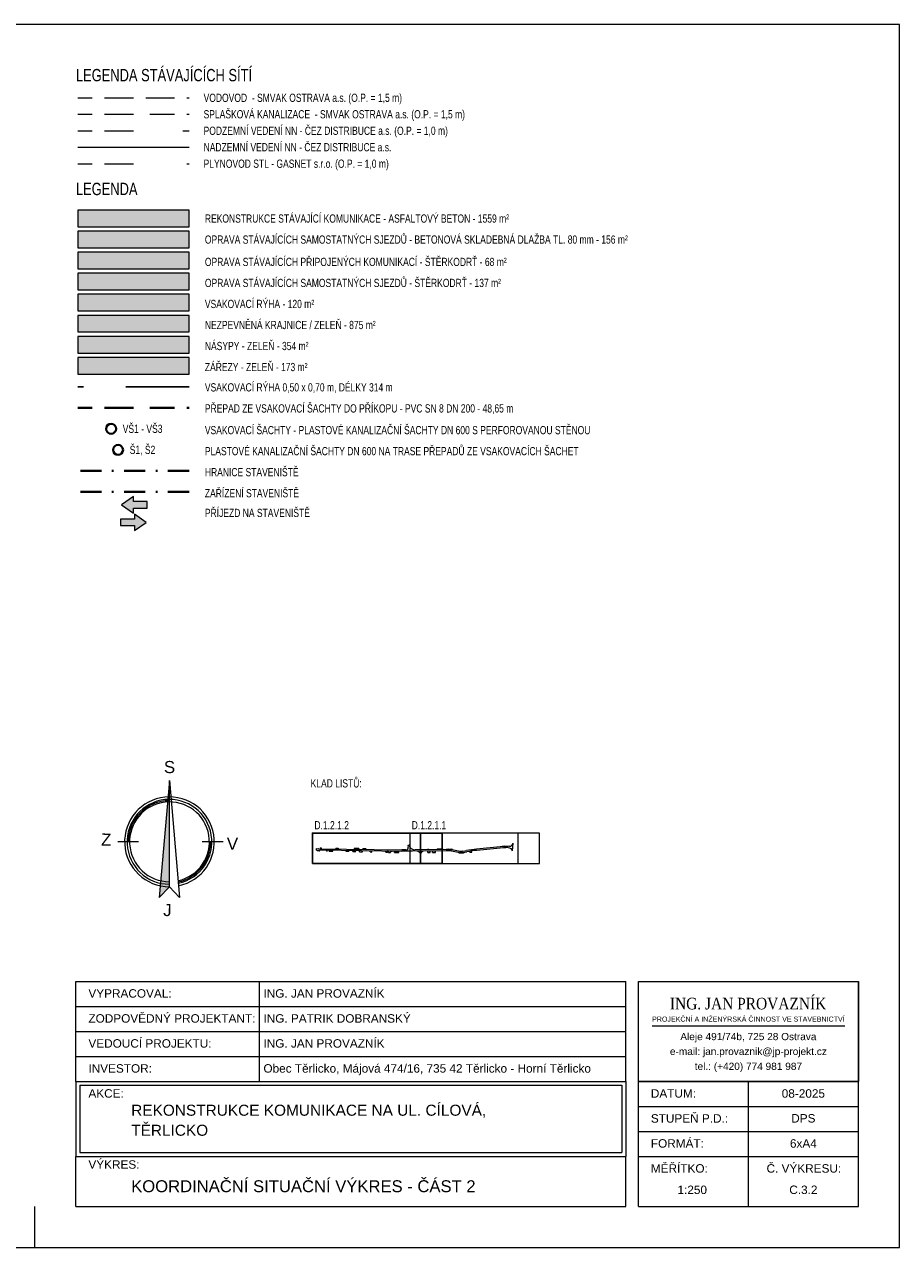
# Model space of a CAD drawing. Header units: metres. Extents: x -457068 to -456753, y -1111244 to -1111169.
# Tile 19 of 19: x -456806 to -456753, y -1111244 to -1111169. Entities that reach past the tile are written whole.
import ezdxf
from ezdxf.enums import TextEntityAlignment as Align

# ---------------------------------------------------------------- set-up
doc = ezdxf.new("R2010")
doc.units = ezdxf.units.M
doc.header["$MEASUREMENT"] = 0
for name, pattern in [('6.1622', [40, 3.5, -3, 7, -3, 3.5, 3.5, -3, 7, -3, 3.5]), ('6.2322', [40, 3.5, -3, 7, -4, 6, -3, 7, -3, 3.5]), ('6.2622', [40, 3.5, -3, 7, -4, 3, 3, -3, 7, -3, 3.5]), ('6.3222', [40, 3.5, -3, 7, -6.5, -6.5, 7, -3, 3.5]), ('6.6022', [39, 3.5, -3, 7, -6, -6, 7, -3, 3.5]), ('DGN Style 2', [6.398437, 3.839062, -2.559375]), ('DGN Style 4', [10.243898, 5.11875, -2.559375, 0.006398, -2.559375])]:
    doc.linetypes.add(name, pattern=pattern)
for name, color, linetype, lineweight in [('HRANICE STAVENISTE', 136, 'DGN Style 4', 40), ('LEGENDA', 7, 'Continuous', 13), ('LEGENDA SÍTÍ', 7, 'Continuous', 13), ('RAMECEK', 7, 'Continuous', 0), ('RAZITKO', 7, 'Continuous', 0), ('SEVERKA', 7, 'Continuous', 13), ('výkres', 7, 'Continuous', 0)]:
    doc.layers.add(name, color=color, linetype=linetype, lineweight=lineweight)
doc.styles.add('ARIAL', font='arial.ttf')
doc.styles.add('ITALICT', font='italict.shx', dxfattribs={"height": 0.2})
doc.styles.add('Style-Arial', font='arial.ttf')
doc.styles.add('Style-Calibri', font='calibri.ttf')
doc.styles.add('Style-Garamond', font='GARABD.TTF')

msp = doc.modelspace()

# ---------------------------------------------------------------- hatches: boundary and pattern name
at = {"layer": 'LEGENDA', "lineweight": 0}
for color, points in [(254, [(-456795.749, -1111181.602), (-456802.504, -1111181.602), (-456802.504, -1111180.59), (-456795.749, -1111180.59)]), (51, [(-456795.749, -1111182.878), (-456802.504, -1111182.878), (-456802.504, -1111181.866), (-456795.749, -1111181.866)]), (221, [(-456795.749, -1111184.155), (-456802.504, -1111184.155), (-456802.504, -1111183.143), (-456795.749, -1111183.143)]), (191, [(-456795.749, -1111185.431), (-456802.504, -1111185.431), (-456802.504, -1111184.42), (-456795.749, -1111184.42)]), (9, [(-456795.749, -1111186.708), (-456802.504, -1111186.708), (-456802.504, -1111185.696), (-456795.749, -1111185.696)]), (101, [(-456795.749, -1111187.984), (-456802.504, -1111187.984), (-456802.504, -1111186.973), (-456795.749, -1111186.973)]), (71, [(-456795.749, -1111189.261), (-456802.504, -1111189.261), (-456802.504, -1111188.249), (-456795.749, -1111188.249)]), (31, [(-456795.749, -1111190.537), (-456802.504, -1111190.537), (-456802.504, -1111189.526), (-456795.749, -1111189.526)]), (1, [(-456799.128, -1111198.973), (-456799.851, -1111198.473), (-456799.128, -1111197.974), (-456799.128, -1111198.276), (-456798.287, -1111198.276), (-456798.287, -1111198.67), (-456799.128, -1111198.67)]), (1, [(-456799.069, -1111200.04), (-456799.069, -1111199.737), (-456799.91, -1111199.737), (-456799.91, -1111199.343), (-456799.069, -1111199.343), (-456799.069, -1111199.041), (-456798.346, -1111199.54)])]:
    msp.add_hatch(color=color, dxfattribs=at).paths.add_polyline_path(points)

# ---------------------------------------------------------------- linework, layer by layer
at = {"layer": 'HRANICE STAVENISTE', "ltscale": 0.25}
msp.add_line((-456795.749, -1111196.414), (-456802.504, -1111196.414), dxfattribs=at)
at = {"layer": 'HRANICE STAVENISTE', "color": 6, "ltscale": 0.25}
msp.add_line((-456795.749, -1111197.691), (-456802.504, -1111197.691), dxfattribs=at)
at = {"layer": 'LEGENDA', "color": 32, "linetype": 'DGN Style 2', "lineweight": 30}
msp.add_line((-456795.749, -1111191.308), (-456802.504, -1111191.308), dxfattribs=at)
at = {"layer": 'LEGENDA', "color": 32, "linetype": '6.2622', "lineweight": 40, "ltscale": 0.25}
msp.add_line((-456802.504, -1111192.585), (-456795.749, -1111192.585), dxfattribs=at)
at = {"layer": 'LEGENDA', "color": 1, "ltscale": 0.25}
for p, q in [((-456788.003, -1111219.438), (-456788.002, -1111219.341)), ((-456788.003, -1111219.438), (-456787.994, -1111219.439)), ((-456788.002, -1111219.341), (-456787.886, -1111219.351)), ((-456787.961, -1111219.484), (-456787.961, -1111219.477)), ((-456787.84, -1111219.487), (-456787.961, -1111219.484)), ((-456787.866, -1111219.352), (-456782.832, -1111219.427)), ((-456787.84, -1111219.487), (-456787.835, -1111219.48)), ((-456787.78, -1111219.292), (-456787.781, -1111219.354)), ((-456787.781, -1111219.35), (-456787.719, -1111219.351)), ((-456787.78, -1111219.292), (-456787.718, -1111219.293)), ((-456787.778, -1111219.292), (-456787.779, -1111219.35)), ((-456787.733, -1111219.429), (-456782.833, -1111219.502)), ((-456787.721, -1111219.293), (-456787.722, -1111219.351)), ((-456787.718, -1111219.293), (-456787.719, -1111219.355)), ((-456787.385, -1111219.496), (-456787.385, -1111219.435)), ((-456787.385, -1111219.496), (-456787.36, -1111219.497)), ((-456787.36, -1111219.497), (-456787.359, -1111219.435)), ((-456787.248, -1111219.499), (-456787.247, -1111219.437)), ((-456787.248, -1111219.499), (-456787.017, -1111219.504)), ((-456787.017, -1111219.504), (-456787.016, -1111219.44)), ((-456786.844, -1111219.31), (-456786.845, -1111219.368)), ((-456786.844, -1111219.31), (-456786.699, -1111219.313)), ((-456786.844, -1111219.364), (-456786.7, -1111219.366)), ((-456786.841, -1111219.31), (-456786.842, -1111219.364)), ((-456786.702, -1111219.313), (-456786.703, -1111219.366)), ((-456786.699, -1111219.313), (-456786.7, -1111219.37)), ((-456786.204, -1111219.521), (-456786.203, -1111219.452)), ((-456786.057, -1111219.524), (-456786.204, -1111219.521)), ((-456786.203, -1111219.456), (-456786.056, -1111219.458)), ((-456786.202, -1111219.521), (-456786.201, -1111219.456)), ((-456786.059, -1111219.523), (-456786.058, -1111219.458)), ((-456786.057, -1111219.524), (-456786.056, -1111219.454)), ((-456785.812, -1111219.529), (-456785.812, -1111219.508)), ((-456785.812, -1111219.529), (-456785.682, -1111219.531)), ((-456785.731, -1111219.336), (-456785.732, -1111219.384)), ((-456785.681, -1111219.336), (-456785.731, -1111219.336)), ((-456785.731, -1111219.38), (-456785.441, -1111219.385)), ((-456785.729, -1111219.336), (-456785.729, -1111219.381)), ((-456785.682, -1111219.531), (-456785.652, -1111219.532)), ((-456785.54, -1111219.338), (-456785.681, -1111219.336)), ((-456785.652, -1111219.532), (-456785.652, -1111219.51)), ((-456785.44, -1111219.339), (-456785.54, -1111219.338)), ((-456785.442, -1111219.339), (-456785.443, -1111219.385)), ((-456785.44, -1111219.339), (-456785.441, -1111219.389)), ((-456785.402, -1111219.537), (-456785.4, -1111219.464)), ((-456785.402, -1111219.537), (-456785.222, -1111219.541)), ((-456785.222, -1111219.541), (-456785.221, -1111219.467)), ((-456785.177, -1111219.343), (-456785.179, -1111219.347)), ((-456785.177, -1111219.343), (-456785.027, -1111219.346)), ((-456785.027, -1111219.346), (-456785.021, -1111219.357)), ((-456784.744, -1111219.551), (-456784.743, -1111219.474)), ((-456784.744, -1111219.551), (-456784.649, -1111219.553)), ((-456784.649, -1111219.553), (-456784.648, -1111219.475)), ((-456783.811, -1111219.569), (-456783.81, -1111219.488)), ((-456783.81, -1111219.492), (-456783.696, -1111219.493)), ((-456783.808, -1111219.569), (-456783.807, -1111219.492)), ((-456783.7, -1111219.571), (-456783.699, -1111219.493)), ((-456783.697, -1111219.571), (-456783.696, -1111219.49)), ((-456783.643, -1111219.574), (-456783.645, -1111219.536)), ((-456783.271, -1111219.581), (-456783.27, -1111219.496)), ((-456783.27, -1111219.5), (-456783.004, -1111219.504)), ((-456783.179, -1111219.583), (-456783.178, -1111219.501)), ((-456783.176, -1111219.583), (-456783.175, -1111219.501)), ((-456783.008, -1111219.587), (-456783.006, -1111219.504)), ((-456783.005, -1111219.587), (-456783.004, -1111219.5)), ((-456782.388, -1111219.136), (-456782.46, -1111219.15)), ((-456782.46, -1111219.15), (-456782.456, -1111219.174)), ((-456782.456, -1111219.174), (-456782.44, -1111219.25)), ((-456780.129, -1111219.481), (-456782.185, -1111219.504)), ((-456780.13, -1111219.406), (-456782.018, -1111219.427)), ((-456781.275, -1111219.38), (-456781.185, -1111219.379)), ((-456781.275, -1111219.38), (-456781.275, -1111219.419)), ((-456781.25, -1111219.581), (-456781.251, -1111219.493)), ((-456781.104, -1111219.496), (-456781.251, -1111219.497)), ((-456781.247, -1111219.581), (-456781.248, -1111219.497)), ((-456781.185, -1111219.379), (-456781.184, -1111219.418)), ((-456781.105, -1111219.579), (-456781.106, -1111219.496)), ((-456781.103, -1111219.579), (-456781.104, -1111219.492)), ((-456780.965, -1111219.576), (-456780.966, -1111219.49)), ((-456780.79, -1111219.492), (-456780.966, -1111219.494)), ((-456780.962, -1111219.576), (-456780.963, -1111219.494)), ((-456780.792, -1111219.573), (-456780.793, -1111219.492)), ((-456780.789, -1111219.573), (-456780.79, -1111219.488)), ((-456780.685, -1111219.387), (-456780.706, -1111219.409)), ((-456780.314, -1111219.404), (-456780.706, -1111219.409)), ((-456780.706, -1111219.409), (-456780.705, -1111219.412)), ((-456780.682, -1111219.387), (-456780.703, -1111219.409)), ((-456780.336, -1111219.383), (-456780.685, -1111219.387)), ((-456780.339, -1111219.383), (-456780.316, -1111219.404)), ((-456780.336, -1111219.383), (-456780.314, -1111219.404)), ((-456780.314, -1111219.404), (-456780.314, -1111219.408)), ((-456779.986, -1111219.372), (-456780.043, -1111219.403)), ((-456780.043, -1111219.403), (-456780.043, -1111219.407)), ((-456779.982, -1111219.372), (-456780.039, -1111219.403)), ((-456779.986, -1111219.372), (-456779.8, -1111219.37)), ((-456779.807, -1111219.425), (-456779.802, -1111219.37)), ((-456779.804, -1111219.425), (-456779.805, -1111219.429)), ((-456779.8, -1111219.37), (-456779.804, -1111219.425)), ((-456779.415, -1111219.582), (-456779.717, -1111219.52)), ((-456779.4, -1111219.508), (-456779.702, -1111219.447)), ((-456779.123, -1111219.509), (-456778.908, -1111219.468)), ((-456778.979, -1111219.558), (-456779.111, -1111219.624)), ((-456779.109, -1111219.583), (-456778.894, -1111219.541)), ((-456778.7, -1111219.561), (-456778.709, -1111219.508)), ((-456778.7, -1111219.561), (-456778.576, -1111219.553)), ((-456778.576, -1111219.553), (-456778.585, -1111219.489)), ((-456776.658, -1111219.228), (-456778.291, -1111219.379)), ((-456776.651, -1111219.303), (-456778.284, -1111219.454)), ((-456776.732, -1111219.191), (-456776.604, -1111219.18)), ((-456776.732, -1111219.191), (-456776.728, -1111219.235)), ((-456776.604, -1111219.18), (-456776.601, -1111219.223)), ((-456776.089, -1111219.016), (-456776.137, -1111219.48)), ((-456776.089, -1111219.016), (-456776.091, -1111219.028)), ((-456783.811, -1111219.569), (-456783.697, -1111219.571)), ((-456783.643, -1111219.574), (-456783.513, -1111219.576)), ((-456783.513, -1111219.576), (-456783.511, -1111219.568)), ((-456783.271, -1111219.581), (-456783.179, -1111219.583)), ((-456783.179, -1111219.583), (-456783.005, -1111219.587)), ((-456781.76, -1111219.588), (-456781.766, -1111219.579)), ((-456781.76, -1111219.588), (-456781.71, -1111219.587)), ((-456781.71, -1111219.587), (-456781.608, -1111219.586)), ((-456781.608, -1111219.586), (-456781.608, -1111219.571)), ((-456781.25, -1111219.581), (-456781.103, -1111219.579)), ((-456780.965, -1111219.576), (-456780.789, -1111219.573)), ((-456779.324, -1111219.644), (-456779.354, -1111219.592)), ((-456779.111, -1111219.624), (-456779.324, -1111219.644))]:
    msp.add_line(p, q, dxfattribs=at)
at = {"layer": 'LEGENDA', "color": 1, "lineweight": 13, "ltscale": 0.25}
for p, q in [((-456788.003, -1111219.438), (-456788.002, -1111219.341)), ((-456788.003, -1111219.438), (-456787.994, -1111219.439)), ((-456788.002, -1111219.341), (-456787.886, -1111219.351)), ((-456787.961, -1111219.484), (-456787.961, -1111219.477)), ((-456787.84, -1111219.487), (-456787.961, -1111219.484)), ((-456787.866, -1111219.352), (-456782.832, -1111219.427)), ((-456787.84, -1111219.487), (-456787.835, -1111219.48)), ((-456787.78, -1111219.292), (-456787.781, -1111219.354)), ((-456787.781, -1111219.35), (-456787.719, -1111219.351)), ((-456787.78, -1111219.292), (-456787.718, -1111219.293)), ((-456787.778, -1111219.292), (-456787.779, -1111219.35)), ((-456787.733, -1111219.429), (-456782.833, -1111219.502)), ((-456787.721, -1111219.293), (-456787.722, -1111219.351)), ((-456787.718, -1111219.293), (-456787.719, -1111219.355)), ((-456787.385, -1111219.496), (-456787.385, -1111219.435)), ((-456787.385, -1111219.496), (-456787.36, -1111219.497)), ((-456787.36, -1111219.497), (-456787.359, -1111219.435)), ((-456787.248, -1111219.499), (-456787.247, -1111219.437)), ((-456787.248, -1111219.499), (-456787.017, -1111219.504)), ((-456787.017, -1111219.504), (-456787.016, -1111219.44)), ((-456786.844, -1111219.31), (-456786.845, -1111219.368)), ((-456786.844, -1111219.31), (-456786.699, -1111219.313)), ((-456786.844, -1111219.364), (-456786.7, -1111219.366)), ((-456786.841, -1111219.31), (-456786.842, -1111219.364)), ((-456786.702, -1111219.313), (-456786.703, -1111219.366)), ((-456786.699, -1111219.313), (-456786.7, -1111219.37)), ((-456786.204, -1111219.521), (-456786.203, -1111219.452)), ((-456786.057, -1111219.524), (-456786.204, -1111219.521)), ((-456786.203, -1111219.456), (-456786.056, -1111219.458)), ((-456786.202, -1111219.521), (-456786.201, -1111219.456)), ((-456786.059, -1111219.523), (-456786.058, -1111219.458)), ((-456786.057, -1111219.524), (-456786.056, -1111219.454)), ((-456785.812, -1111219.529), (-456785.812, -1111219.508)), ((-456785.812, -1111219.529), (-456785.682, -1111219.531)), ((-456785.731, -1111219.336), (-456785.732, -1111219.384)), ((-456785.681, -1111219.336), (-456785.731, -1111219.336)), ((-456785.731, -1111219.38), (-456785.441, -1111219.385)), ((-456785.729, -1111219.336), (-456785.729, -1111219.381)), ((-456785.682, -1111219.531), (-456785.652, -1111219.532)), ((-456785.54, -1111219.338), (-456785.681, -1111219.336)), ((-456785.652, -1111219.532), (-456785.652, -1111219.51)), ((-456785.44, -1111219.339), (-456785.54, -1111219.338)), ((-456785.442, -1111219.339), (-456785.443, -1111219.385)), ((-456785.44, -1111219.339), (-456785.441, -1111219.389)), ((-456785.402, -1111219.537), (-456785.4, -1111219.464)), ((-456785.402, -1111219.537), (-456785.222, -1111219.541)), ((-456785.222, -1111219.541), (-456785.221, -1111219.467)), ((-456785.177, -1111219.343), (-456785.179, -1111219.347)), ((-456785.177, -1111219.343), (-456785.027, -1111219.346)), ((-456785.027, -1111219.346), (-456785.021, -1111219.357)), ((-456784.744, -1111219.551), (-456784.743, -1111219.474)), ((-456784.744, -1111219.551), (-456784.649, -1111219.553)), ((-456784.649, -1111219.553), (-456784.648, -1111219.475)), ((-456783.811, -1111219.569), (-456783.81, -1111219.488)), ((-456783.81, -1111219.492), (-456783.696, -1111219.493)), ((-456783.808, -1111219.569), (-456783.807, -1111219.492)), ((-456783.7, -1111219.571), (-456783.699, -1111219.493)), ((-456783.697, -1111219.571), (-456783.696, -1111219.49)), ((-456783.643, -1111219.574), (-456783.645, -1111219.536)), ((-456783.271, -1111219.581), (-456783.27, -1111219.496)), ((-456783.27, -1111219.5), (-456783.004, -1111219.504)), ((-456783.179, -1111219.583), (-456783.178, -1111219.501)), ((-456783.176, -1111219.583), (-456783.175, -1111219.501)), ((-456783.008, -1111219.587), (-456783.006, -1111219.504)), ((-456783.005, -1111219.587), (-456783.004, -1111219.5)), ((-456782.388, -1111219.136), (-456782.46, -1111219.15)), ((-456782.46, -1111219.15), (-456782.456, -1111219.174)), ((-456782.456, -1111219.174), (-456782.44, -1111219.25)), ((-456780.129, -1111219.481), (-456782.185, -1111219.504)), ((-456780.13, -1111219.406), (-456782.018, -1111219.427)), ((-456781.275, -1111219.38), (-456781.185, -1111219.379)), ((-456781.275, -1111219.38), (-456781.275, -1111219.419)), ((-456781.25, -1111219.581), (-456781.251, -1111219.493)), ((-456781.104, -1111219.496), (-456781.251, -1111219.497)), ((-456781.247, -1111219.581), (-456781.248, -1111219.497)), ((-456781.185, -1111219.379), (-456781.184, -1111219.418)), ((-456781.105, -1111219.579), (-456781.106, -1111219.496)), ((-456781.103, -1111219.579), (-456781.104, -1111219.492)), ((-456780.965, -1111219.576), (-456780.966, -1111219.49)), ((-456780.79, -1111219.492), (-456780.966, -1111219.494)), ((-456780.962, -1111219.576), (-456780.963, -1111219.494)), ((-456780.792, -1111219.573), (-456780.793, -1111219.492)), ((-456780.789, -1111219.573), (-456780.79, -1111219.488)), ((-456780.685, -1111219.387), (-456780.706, -1111219.409)), ((-456780.314, -1111219.404), (-456780.706, -1111219.409)), ((-456780.706, -1111219.409), (-456780.705, -1111219.412)), ((-456780.682, -1111219.387), (-456780.703, -1111219.409)), ((-456780.336, -1111219.383), (-456780.685, -1111219.387)), ((-456780.339, -1111219.383), (-456780.316, -1111219.404)), ((-456780.336, -1111219.383), (-456780.314, -1111219.404)), ((-456780.314, -1111219.404), (-456780.314, -1111219.408)), ((-456779.986, -1111219.372), (-456780.043, -1111219.403)), ((-456780.043, -1111219.403), (-456780.043, -1111219.407)), ((-456779.982, -1111219.372), (-456780.039, -1111219.403)), ((-456779.986, -1111219.372), (-456779.8, -1111219.37)), ((-456779.807, -1111219.425), (-456779.802, -1111219.37)), ((-456779.804, -1111219.425), (-456779.805, -1111219.429)), ((-456779.8, -1111219.37), (-456779.804, -1111219.425)), ((-456779.415, -1111219.582), (-456779.717, -1111219.52)), ((-456779.4, -1111219.508), (-456779.702, -1111219.447)), ((-456779.123, -1111219.509), (-456778.908, -1111219.468)), ((-456778.979, -1111219.558), (-456779.111, -1111219.624)), ((-456779.109, -1111219.583), (-456778.894, -1111219.541)), ((-456778.7, -1111219.561), (-456778.709, -1111219.508)), ((-456778.7, -1111219.561), (-456778.576, -1111219.553)), ((-456778.576, -1111219.553), (-456778.585, -1111219.489)), ((-456776.658, -1111219.228), (-456778.291, -1111219.379)), ((-456776.651, -1111219.303), (-456778.284, -1111219.454)), ((-456776.732, -1111219.191), (-456776.604, -1111219.18)), ((-456776.732, -1111219.191), (-456776.728, -1111219.235)), ((-456776.604, -1111219.18), (-456776.601, -1111219.223)), ((-456776.089, -1111219.016), (-456776.137, -1111219.48)), ((-456776.089, -1111219.016), (-456776.091, -1111219.028)), ((-456783.811, -1111219.569), (-456783.697, -1111219.571)), ((-456783.643, -1111219.574), (-456783.513, -1111219.576)), ((-456783.513, -1111219.576), (-456783.511, -1111219.568)), ((-456783.271, -1111219.581), (-456783.179, -1111219.583)), ((-456783.179, -1111219.583), (-456783.005, -1111219.587)), ((-456781.76, -1111219.588), (-456781.766, -1111219.579)), ((-456781.76, -1111219.588), (-456781.71, -1111219.587)), ((-456781.71, -1111219.587), (-456781.608, -1111219.586)), ((-456781.608, -1111219.586), (-456781.608, -1111219.571)), ((-456781.25, -1111219.581), (-456781.103, -1111219.579)), ((-456780.965, -1111219.576), (-456780.789, -1111219.573)), ((-456779.324, -1111219.644), (-456779.354, -1111219.592)), ((-456779.111, -1111219.624), (-456779.324, -1111219.644))]:
    msp.add_line(p, q, dxfattribs=at)
at = {"layer": 'LEGENDA', "color": 254, "lineweight": 0, "flags": 128}
msp.add_lwpolyline([(-456802.504, -1111181.602), (-456795.749, -1111181.602), (-456795.749, -1111180.59), (-456802.504, -1111180.59)], close=True, dxfattribs=at)
at = {"layer": 'LEGENDA', "color": 1, "lineweight": 13, "flags": 128}
for points in [[(-456802.504, -1111181.602), (-456795.749, -1111181.602), (-456795.749, -1111180.59), (-456802.504, -1111180.59)], [(-456802.504, -1111182.878), (-456795.749, -1111182.878), (-456795.749, -1111181.866), (-456802.504, -1111181.866)], [(-456802.504, -1111184.155), (-456795.749, -1111184.155), (-456795.749, -1111183.143), (-456802.504, -1111183.143)], [(-456802.504, -1111185.431), (-456795.749, -1111185.431), (-456795.749, -1111184.42), (-456802.504, -1111184.42)], [(-456802.504, -1111186.708), (-456795.749, -1111186.708), (-456795.749, -1111185.696), (-456802.504, -1111185.696)], [(-456802.504, -1111187.984), (-456795.749, -1111187.984), (-456795.749, -1111186.973), (-456802.504, -1111186.973)], [(-456802.504, -1111189.261), (-456795.749, -1111189.261), (-456795.749, -1111188.249), (-456802.504, -1111188.249)], [(-456802.504, -1111190.537), (-456795.749, -1111190.537), (-456795.749, -1111189.526), (-456802.504, -1111189.526)]]:
    msp.add_lwpolyline(points, close=True, dxfattribs=at)
at = {"layer": 'LEGENDA', "color": 51, "lineweight": 0, "flags": 128}
msp.add_lwpolyline([(-456802.504, -1111182.878), (-456795.749, -1111182.878), (-456795.749, -1111181.866), (-456802.504, -1111181.866)], close=True, dxfattribs=at)
at = {"layer": 'LEGENDA', "color": 221, "lineweight": 0, "flags": 128}
msp.add_lwpolyline([(-456802.504, -1111184.155), (-456795.749, -1111184.155), (-456795.749, -1111183.143), (-456802.504, -1111183.143)], close=True, dxfattribs=at)
at = {"layer": 'LEGENDA', "color": 191, "lineweight": 0, "flags": 128}
msp.add_lwpolyline([(-456802.504, -1111185.431), (-456795.749, -1111185.431), (-456795.749, -1111184.42), (-456802.504, -1111184.42)], close=True, dxfattribs=at)
at = {"layer": 'LEGENDA', "color": 9, "lineweight": 0, "flags": 128}
msp.add_lwpolyline([(-456802.504, -1111186.708), (-456795.749, -1111186.708), (-456795.749, -1111185.696), (-456802.504, -1111185.696)], close=True, dxfattribs=at)
at = {"layer": 'LEGENDA', "color": 101, "lineweight": 0, "flags": 128}
msp.add_lwpolyline([(-456802.504, -1111187.984), (-456795.749, -1111187.984), (-456795.749, -1111186.973), (-456802.504, -1111186.973)], close=True, dxfattribs=at)
at = {"layer": 'LEGENDA', "color": 71, "lineweight": 0, "flags": 128}
msp.add_lwpolyline([(-456802.504, -1111189.261), (-456795.749, -1111189.261), (-456795.749, -1111188.249), (-456802.504, -1111188.249)], close=True, dxfattribs=at)
at = {"layer": 'LEGENDA', "color": 31, "lineweight": 0, "flags": 128}
msp.add_lwpolyline([(-456802.504, -1111190.537), (-456795.749, -1111190.537), (-456795.749, -1111189.526), (-456802.504, -1111189.526)], close=True, dxfattribs=at)
at = {"layer": 'LEGENDA', "color": 1, "lineweight": 0, "flags": 128}
for points in [[(-456799.128, -1111197.974), (-456799.851, -1111198.473), (-456799.128, -1111198.973), (-456799.128, -1111198.67), (-456798.287, -1111198.67), (-456798.287, -1111198.276), (-456799.128, -1111198.276)], [(-456799.069, -1111200.04), (-456798.346, -1111199.54), (-456799.069, -1111199.041), (-456799.069, -1111199.343), (-456799.91, -1111199.343), (-456799.91, -1111199.737), (-456799.069, -1111199.737)]]:
    msp.add_lwpolyline(points, close=True, dxfattribs=at)
at = {"layer": 'LEGENDA', "lineweight": 30, "ltscale": 0.25, "flags": 128}
for points in [[(-456788.258, -1111220.255), (-456780.383, -1111220.255), (-456780.383, -1111218.399), (-456788.258, -1111218.399)], [(-456781.695, -1111220.255), (-456780.383, -1111220.255), (-456780.383, -1111218.399), (-456781.695, -1111218.399)]]:
    msp.add_lwpolyline(points, close=True, dxfattribs=at)
at = {"layer": 'LEGENDA', "lineweight": 0, "ltscale": 0.25, "flags": 128}
for points in [[(-456782.351, -1111220.255), (-456774.476, -1111220.255), (-456774.476, -1111218.399), (-456782.351, -1111218.399)], [(-456775.789, -1111220.255), (-456774.476, -1111220.255), (-456774.476, -1111218.399), (-456775.789, -1111218.399)]]:
    msp.add_lwpolyline(points, close=True, dxfattribs=at)
at = {"layer": 'LEGENDA', "color": 32, "lineweight": 40, "ltscale": 0.25}
for centre in [(-456800.479, -1111193.861), (-456800.055, -1111195.138)]:
    msp.add_circle(centre, 0.3, dxfattribs=at)
at = {"layer": 'LEGENDA', "color": 1, "ltscale": 0.25}
for centre, radius, start, end in [((-456787.998, -1111219.476), 0.0375, 358.79335, 82.98868), ((-456787.735, -1111219.554), 0.125, 89.14705, 143.39424), ((-456785.862, -1111219.507), 0.05, 359.14705, 89.14705), ((-456784.955, -1111219.321), 0.075, 208.60812, 269.14705), ((-456783.695, -1111219.54), 0.05, 3.78597, 89.14705), ((-456782.587, -1111219.28), 0.15, 269.70791, 11.63787), ((-456782.023, -1111219.052), 0.375, 192.89504, 270.62929), ((-456781.925, -1111219.701), 0.2, 37.35376, 90.62929), ((-456780.108, -1111221.443), 2.038, 78.51209, 90.62929), ((-456780.108, -1111221.443), 1.963, 78.51209, 90.62929), ((-456780.108, -1111221.443), 2.041, 81.44331, 88.1721), ((-456777.711, -1111225.64), 6.288, 95.28978, 100.97435), ((-456777.711, -1111225.64), 6.213, 95.28978, 100.97435), ((-456776.079, -1111225.489), 6.288, 92.04764, 95.28978), ((-456776.079, -1111225.489), 6.213, 92.6972, 95.28978), ((-456776.311, -1111218.981), 0.225, 272.04764, 347.94574)]:
    msp.add_arc(centre, radius, start, end, dxfattribs=at)
at = {"layer": 'LEGENDA', "color": 1, "lineweight": 13, "ltscale": 0.25}
for centre, radius, start, end in [((-456787.998, -1111219.476), 0.0375, 358.79335, 82.98868), ((-456787.735, -1111219.554), 0.125, 89.14705, 143.39424), ((-456785.862, -1111219.507), 0.05, 359.14705, 89.14705), ((-456784.955, -1111219.321), 0.075, 208.60812, 269.14705), ((-456783.695, -1111219.54), 0.05, 3.78597, 89.14705), ((-456782.587, -1111219.28), 0.15, 269.70791, 11.63787), ((-456782.023, -1111219.052), 0.375, 192.89504, 270.62929), ((-456781.925, -1111219.701), 0.2, 37.35376, 90.62929), ((-456780.108, -1111221.443), 2.038, 78.51209, 90.62929), ((-456780.108, -1111221.443), 1.963, 78.51209, 90.62929), ((-456780.108, -1111221.443), 2.041, 81.44331, 88.1721), ((-456777.711, -1111225.64), 6.288, 95.28978, 100.97435), ((-456777.711, -1111225.64), 6.213, 95.28978, 100.97435), ((-456776.079, -1111225.489), 6.288, 92.04764, 95.28978), ((-456776.079, -1111225.489), 6.213, 92.6972, 95.28978), ((-456776.311, -1111218.981), 0.225, 272.04764, 347.94574)]:
    msp.add_arc(centre, radius, start, end, dxfattribs=at)
at = {"layer": 'LEGENDA', "color": 1, "ltscale": 0.25, "extrusion": (0, 0, -1)}
for centre, radius, start, end in [((456787.863, -1111219.102), 0.25, 270.85295, 275.26102), ((456785.602, -1111219.511), 0.05, 0.85295, 90.85295), ((456785.247, -1111219.316), 0.075, 204.23018, 270.85295), ((456783.414, -1111219.594), 0.1, 14.64982, 90.85295), ((456782.46, -1111194.468), 25.038, 269.37071, 270.85295), ((456782.46, -1111194.468), 24.963, 270.29209, 270.85295), ((456781.533, -1111219.572), 0.075, 0.53614, 89.37071), ((456779.259, -1111218.81), 0.713, 259.02565, 281.48791), ((456776.36, -1111219.508), 0.225, 87.3028, 172.91019), ((456779.259, -1111218.81), 0.788, 259.02565, 281.48791)]:
    msp.add_arc(centre, radius, start, end, dxfattribs=at)
at = {"layer": 'LEGENDA', "color": 1, "lineweight": 13, "ltscale": 0.25, "extrusion": (0, 0, -1)}
for centre, radius, start, end in [((456787.863, -1111219.102), 0.25, 270.85295, 275.26102), ((456785.602, -1111219.511), 0.05, 0.85295, 90.85295), ((456785.247, -1111219.316), 0.075, 204.23018, 270.85295), ((456783.414, -1111219.594), 0.1, 14.64982, 90.85295), ((456782.46, -1111194.468), 25.038, 269.37071, 270.85295), ((456782.46, -1111194.468), 24.963, 270.29209, 270.85295), ((456781.533, -1111219.572), 0.075, 0.53614, 89.37071), ((456779.259, -1111218.81), 0.713, 259.02565, 281.48791), ((456776.36, -1111219.508), 0.225, 87.3028, 172.91019), ((456779.259, -1111218.81), 0.788, 259.02565, 281.48791)]:
    msp.add_arc(centre, radius, start, end, dxfattribs=at)
at = {"layer": 'LEGENDA SÍTÍ', "color": 5, "linetype": '6.1622', "lineweight": 0, "ltscale": 0.25}
msp.add_line((-456802.504, -1111173.766), (-456795.749, -1111173.766), dxfattribs=at)
at = {"layer": 'LEGENDA SÍTÍ', "color": 32, "linetype": '6.2322', "lineweight": 0, "ltscale": 0.25}
msp.add_line((-456802.504, -1111174.766), (-456795.749, -1111174.766), dxfattribs=at)
at = {"layer": 'LEGENDA SÍTÍ', "color": 1, "linetype": '6.6022', "lineweight": 0, "ltscale": 0.25}
msp.add_line((-456802.504, -1111175.766), (-456795.749, -1111175.766), dxfattribs=at)
at = {"layer": 'LEGENDA SÍTÍ', "color": 1, "linetype": 'Continuous', "lineweight": 0, "ltscale": 0.25}
msp.add_line((-456802.504, -1111176.766), (-456795.749, -1111176.766), dxfattribs=at)
at = {"layer": 'LEGENDA SÍTÍ', "color": 3, "linetype": '6.3222', "lineweight": 0, "ltscale": 0.25}
msp.add_line((-456802.504, -1111177.766), (-456795.749, -1111177.766), dxfattribs=at)
at = {"layer": 'RAMECEK', "ltscale": 0.25}
msp.add_line((-456805.115, -1111243.564), (-456805.115, -1111241.064), dxfattribs=at)
at = {"layer": 'RAMECEK', "ltscale": 0.25, "flags": 128}
msp.add_lwpolyline([(-457067.615, -1111243.564), (-456752.615, -1111243.564), (-456752.615, -1111169.314), (-457067.615, -1111169.314)], close=True, dxfattribs=at)
at = {"layer": 'RAZITKO', "color": 7, "lineweight": 13, "ltscale": 0.0002}
for p, q in [((-456802.615, -1111227.406), (-456769.229, -1111227.406)), ((-456802.615, -1111233.476), (-456802.615, -1111227.406)), ((-456791.499, -1111227.406), (-456791.499, -1111233.476)), ((-456769.229, -1111233.476), (-456769.229, -1111227.406)), ((-456768.47, -1111227.406), (-456755.115, -1111227.406)), ((-456755.115, -1111241.064), (-456755.115, -1111227.406)), ((-456802.615, -1111228.924), (-456769.229, -1111228.924)), ((-456802.615, -1111230.441), (-456769.229, -1111230.441)), ((-456802.615, -1111231.959), (-456769.229, -1111231.959)), ((-456768.47, -1111241.064), (-456768.47, -1111231.989)), ((-456802.615, -1111233.476), (-456769.229, -1111233.476)), ((-456802.615, -1111233.476), (-456802.615, -1111238.029)), ((-456769.229, -1111233.476), (-456769.229, -1111238.029)), ((-456768.47, -1111233.476), (-456755.115, -1111233.476)), ((-456761.793, -1111241.064), (-456761.793, -1111233.476)), ((-456802.376, -1111233.716), (-456769.468, -1111233.716)), ((-456802.376, -1111233.716), (-456802.376, -1111237.79)), ((-456769.468, -1111233.716), (-456769.468, -1111237.79)), ((-456768.47, -1111234.994), (-456755.115, -1111234.994)), ((-456768.47, -1111236.512), (-456755.115, -1111236.512)), ((-456802.615, -1111241.064), (-456802.615, -1111238.029)), ((-456802.615, -1111238.029), (-456769.229, -1111238.029)), ((-456802.376, -1111237.79), (-456769.468, -1111237.79)), ((-456769.229, -1111241.064), (-456769.229, -1111238.029)), ((-456768.47, -1111238.029), (-456755.115, -1111238.029)), ((-456802.615, -1111241.064), (-456769.229, -1111241.064)), ((-456768.47, -1111241.064), (-456755.115, -1111241.064)), ((-456768.47, -1111241.064), (-456755.115, -1111241.064))]:
    msp.add_line(p, q, dxfattribs=at)
at = {"layer": 'RAZITKO', "color": 5, "ltscale": 0.25}
msp.add_line((-456767.638, -1111230.1), (-456755.943, -1111230.1), dxfattribs=at)
at = {"layer": 'RAZITKO', "color": 7, "lineweight": 13, "ltscale": 0.25, "flags": 128}
msp.add_lwpolyline([(-456768.47, -1111227.406), (-456755.115, -1111227.406), (-456755.115, -1111233.476), (-456768.47, -1111233.476)], close=True, dxfattribs=at)
at = {"layer": 'SEVERKA', "ltscale": 0.2}
for p, q in [((-456796.936, -1111215.214), (-456797.554, -1111222.324)), ((-456796.936, -1111221.669), (-456796.936, -1111215.214)), ((-456796.936, -1111215.214), (-456796.318, -1111222.324)), ((-456796.936, -1111221.669), (-456796.936, -1111215.214)), ((-456798.807, -1111218.933), (-456800.08, -1111218.933)), ((-456793.684, -1111218.933), (-456794.957, -1111218.933)), ((-456797.554, -1111222.324), (-456796.936, -1111221.669)), ((-456796.318, -1111222.324), (-456796.936, -1111221.669))]:
    msp.add_line(p, q, dxfattribs=at)
at = {"layer": 'SEVERKA', "ltscale": 0.2, "flags": 128}
msp.add_lwpolyline([(-456797.554, -1111222.324), (-456796.936, -1111221.669), (-456796.936, -1111215.214)], close=True, dxfattribs=at)
at = {"layer": 'SEVERKA', "ltscale": 0.2}
for radius, start, end in [(2.724, 281.75151, 270), (2.573, 282.15257, 270), (2.496, 90, 180), (2.422, 282.60418, 270), (2.496, 282.37461, 360)]:
    msp.add_arc((-456796.936, -1111218.933), radius, start, end, dxfattribs=at)
at = {"layer": 'SEVERKA', "ltscale": 0.2, "extrusion": (0, 0, -1)}
msp.add_solid([(456797.554, -1111222.324), (456796.936, -1111221.669), (456796.936, -1111215.214)], dxfattribs=at)

# ---------------------------------------------------------------- texts
at = {"layer": 'LEGENDA', "style": 'Style-Arial', "width": 0.746667}
msp.add_text('LEGENDA', height=0.75, rotation=360, dxfattribs=at).set_placement((-456802.615, -1111178.925), align=Align.TOP_LEFT)
at = {"layer": 'LEGENDA', "style": 'Style-Arial', "width": 0.74}
for s, p in [('REKONSTRUKCE STÁVAJÍCÍ KOMUNIKACE - ASFALTOVÝ BETON - 1559 m²', (-456794.787, -1111181.096)), ('OPRAVA STÁVAJÍCÍCH SAMOSTATNÝCH SJEZDŮ - BETONOVÁ SKLADEBNÁ DLAŽBA TL. 80 mm - 156 m²', (-456794.787, -1111182.372))]:
    msp.add_text(s, height=0.5, rotation=360, dxfattribs=at).set_placement(p, align=Align.MIDDLE_LEFT)
at = {"layer": 'LEGENDA', "color": 32, "lineweight": 40, "style": 'Style-Arial', "width": 0.74}
for s, p in [('VŠ1 - VŠ3', (-456799.774, -1111193.861)), ('Š1, Š2', (-456799.35, -1111195.138))]:
    msp.add_text(s, height=0.5, dxfattribs=at).set_placement(p, align=Align.MIDDLE_LEFT)
at = {"layer": 'LEGENDA', "linetype": 'DGN Style 2', "lineweight": 40, "style": 'ARIAL', "width": 0.74}
msp.add_text('PŘÍJEZD NA STAVENIŠTĚ', height=0.5, rotation=360, dxfattribs=at).set_placement((-456794.787, -1111198.967), align=Align.MIDDLE_LEFT)
at = {"layer": 'LEGENDA', "char_height": 0.5, "attachment_point": 4, "rotation": 359.99999, "line_spacing_factor": 0.6, "style": 'ITALICT'}
for s, insert in [('\\fArial|b0|i0|c238238|p39;\\H1x;\\W0.74;OPRAVA STÁVAJÍCÍCH PŘIPOJENÝCH KOMUNIKACÍ - ŠTĚRKODRŤ - 68 m²', (-456794.787, -1111183.732)), ('\\fArial|b0|i0|c238238|p39;\\H1x;\\W0.74;OPRAVA STÁVAJÍCÍCH SAMOSTATNÝCH SJEZDŮ - ŠTĚRKODRŤ - 137 m²', (-456794.787, -1111185.009)), ('\\fArial|b0|i0|c238238|p39;\\H1x;\\W0.74;VSAKOVACÍ RÝHA - 120 m²', (-456794.787, -1111186.285)), ('\\fArial|b0|i0|c238238|p39;\\H1x;\\W0.74;NEZPEVNĚNÁ KRAJNICE / ZELEŇ - 875 m²', (-456794.787, -1111187.562)), ('\\fArial|b0|i0|c238238|p39;\\H1x;\\W0.74;NÁSYPY - ZELEŇ - 354 m²', (-456794.787, -1111188.838)), ('\\fArial|b0|i0|c238238|p39;\\H1x;\\W0.74;ZÁŘEZY - ZELEŇ - 173 m²', (-456794.787, -1111190.115)), ('\\fArial|b0|i0|c238238|p39;\\H1x;\\W0.74;VSAKOVACÍ RÝHA 0,50 x 0,70 m, DÉLKY 314 m', (-456794.787, -1111191.391)), ('\\fArial|b0|i0|c238238|p39;\\H1x;\\W0.74;PŘEPAD ZE VSAKOVACÍ ŠACHTY DO PŘÍKOPU - PVC SN 8 DN 200 - 48,65 m', (-456794.787, -1111192.668)), ('\\fArial|b0|i0|c238238|p39;\\H1x;\\W0.74;VSAKOVACÍ ŠACHTY - PLASTOVÉ KANALIZAČNÍ ŠACHTY DN 600 S PERFOROVANOU STĚNOU', (-456794.787, -1111193.944)), ('\\fArial|b0|i0|c238238|p39;\\H1x;\\W0.74;PLASTOVÉ KANALIZAČNÍ ŠACHTY DN 600 NA TRASE PŘEPADŮ ZE VSAKOVACÍCH ŠACHET', (-456794.787, -1111195.221)), ('\\fArial|b0|i0|c238238|p39;\\H1x;\\W0.74;HRANICE STAVENIŠTĚ', (-456794.787, -1111196.497)), ('\\fArial|b0|i0|c238238|p39;\\H1x;\\W0.74;ZAŘÍZENÍ STAVENIŠTĚ', (-456794.787, -1111197.774)), ('\\fArial|b0|i0|c238238|p39;\\H1x;\\W0.74;KLAD LISTŮ:', (-456788.366, -1111215.388)), ('\\fArial|b0|i0|c238238|p39;\\H1x;\\W0.74;D.1.2.1.2', (-456788.138, -1111217.926)), ('\\fArial|b0|i0|c238238|p39;\\H1x;\\W0.74;D.1.2.1.1', (-456782.232, -1111217.926))]:
    msp.add_mtext(s, dxfattribs=dict(at, insert=insert))
at = {"layer": 'LEGENDA SÍTÍ', "style": 'Style-Arial', "width": 0.746667}
msp.add_text('LEGENDA STÁVAJÍCÍCH SÍTÍ', height=0.75, rotation=360, dxfattribs=at).set_placement((-456802.615, -1111172.016), align=Align.TOP_LEFT)
at = {"layer": 'LEGENDA SÍTÍ', "style": 'Style-Arial', "width": 0.74}
for s, p in [('VODOVOD  - SMVAK OSTRAVA a.s. (O.P. = 1,5 m)', (-456794.865, -1111173.766)), ('SPLAŠKOVÁ KANALIZACE  - SMVAK OSTRAVA a.s. (O.P. = 1,5 m)', (-456794.865, -1111174.766)), ('PODZEMNÍ VEDENÍ NN - ČEZ DISTRIBUCE a.s. (O.P. = 1,0 m)', (-456794.865, -1111175.766)), ('NADZEMNÍ VEDENÍ NN - ČEZ DISTRIBUCE a.s.', (-456794.865, -1111176.766)), ('PLYNOVOD STL - GASNET s.r.o. (O.P. = 1,0 m)', (-456794.865, -1111177.766))]:
    msp.add_text(s, height=0.5, rotation=360, dxfattribs=at).set_placement(p, align=Align.MIDDLE_LEFT)
at = {"layer": 'RAZITKO', "color": 7, "lineweight": 13}
for s, height, style, p in [('ING. JAN PROVAZNÍK', 0.51218, 'Style-Arial', (-456791.232, -1111228.395)), ('VYPRACOVAL:', 0.51218, 'Style-Arial', (-456801.857, -1111228.395)), ('ZODPOVĚDNÝ PROJEKTANT:', 0.51218, 'ARIAL', (-456801.857, -1111229.912)), ('ING. PATRIK DOBRANSKÝ', 0.51218, 'ARIAL', (-456791.232, -1111229.912)), ('VEDOUCÍ PROJEKTU:', 0.51218, 'Style-Arial', (-456801.857, -1111231.43)), ('ING. JAN PROVAZNÍK', 0.51218, 'ARIAL', (-456791.232, -1111231.43)), ('INVESTOR:', 0.5122, 'Style-Arial', (-456801.857, -1111232.947)), ('AKCE:', 0.5122, 'Style-Arial', (-456801.857, -1111234.465)), ('DATUM:', 0.5122, 'Style-Arial', (-456767.712, -1111234.465)), ('STUPEŇ P.D.:', 0.51218, 'Style-Arial', (-456767.712, -1111235.983)), ('FORMÁT:', 0.5122, 'Style-Arial', (-456767.712, -1111237.5)), ('VÝKRES:', 0.5122, 'Style-Arial', (-456801.857, -1111238.779)), ('MĚŘÍTKO:', 0.5122, 'Style-Arial', (-456767.712, -1111239.018))]:
    msp.add_text(s, height=height, dxfattribs=dict(at, style=style)).set_placement(p)
at = {"layer": 'RAZITKO', "color": 7, "linetype": 'Continuous', "lineweight": 13, "style": 'Style-Garamond'}
msp.add_text('ING. JAN PROVAZNÍK', height=0.70477, dxfattribs=at).set_placement((-456761.809, -1111228.402), align=Align.TOP_CENTER)
at = {"layer": 'RAZITKO', "lineweight": 13, "style": 'ARIAL'}
msp.add_text('Obec Těrlicko, Májová 474/16, 735 42 Těrlicko - Horní Těrlicko', height=0.51218, dxfattribs=at).set_placement((-456791.232, -1111232.947))
at = {"layer": 'RAZITKO', "color": 7, "lineweight": 13, "style": 'Style-Arial'}
msp.add_text('Č. VÝKRESU:', height=0.51218, dxfattribs=at).set_placement((-456758.423, -1111239.018), align=Align.CENTER)
at = {"layer": 'RAZITKO', "color": 7, "linetype": 'Continuous', "lineweight": 13, "attachment_point": 2, "line_spacing_factor": 1.008048, "style": 'Style-Calibri'}
for s, insert, char_height in [('\\fArial|b0|i0|c238238|p39;PROJEKČNÍ A INŽENÝRSKÁ ČINNOST VE STAVEBNICTVÍ', (-456761.791, -1111229.544), 0.30743), ('\\fArial|b0|i0|c238238|p39;Aleje 491/74b, 725 28 Ostrava', (-456761.791, -1111230.537), 0.43791), ('\\fArial|b0|i0|c238238|p39;e-mail: jan.provaznik@jp-projekt.cz', (-456761.791, -1111231.44), 0.43791), ('\\fArial|b0|i0|c238238|p39;tel.: (+420) 774 981 987', (-456761.791, -1111232.344), 0.43791)]:
    msp.add_mtext(s, dxfattribs=dict(at, insert=insert, char_height=char_height))
at = {"layer": 'RAZITKO', "color": 0, "lineweight": 13, "insert": (-456758.454, -1111234.474), "char_height": 0.5122, "width": 6.67732, "attachment_point": 8, "rotation": 0, "style": 'ARIAL'}
msp.add_mtext('08-2025', dxfattribs=at)
at = {"layer": 'RAZITKO', "lineweight": 13, "insert": (-456758.454, -1111235.983), "char_height": 0.5122, "width": 6.67732, "attachment_point": 8, "rotation": 0, "line_spacing_factor": 0.72, "style": 'ARIAL'}
msp.add_mtext('DPS', dxfattribs=at)
at = {"layer": 'RAZITKO', "lineweight": 13, "char_height": 0.5122, "width": 6.67732, "attachment_point": 8, "style": 'ARIAL'}
for s, insert in [('6xA4', (-456758.454, -1111237.509)), ('C.3.2', (-456758.454, -1111240.322))]:
    msp.add_mtext(s, dxfattribs=dict(at, insert=insert))
at = {"layer": 'RAZITKO', "color": 7, "lineweight": 13, "insert": (-456765.199, -1111240.323), "char_height": 0.5122, "width": 6.67732, "attachment_point": 8, "style": 'ARIAL'}
msp.add_mtext('1:250', dxfattribs=at)
at = {"layer": 'SEVERKA', "style": 'ARIAL', "width": 1}
for s, rotation, oblique, p in [('S', 0.19179, 360, (-456797.275, -1111214.763)), ('Z', 359.25527, 0, (-456801.095, -1111219.161)), ('V', 359.25527, 0, (-456793.462, -1111219.415)), ('J', 359.80679, 360, (-456797.319, -1111223.443))]:
    msp.add_text(s, height=0.735, rotation=rotation, dxfattribs=dict(at, oblique=oblique)).set_placement(p)
at = {"layer": 'výkres', "lineweight": 13, "style": 'ARIAL'}
for s, height, p in [('REKONSTRUKCE KOMUNIKACE NA UL. CÍLOVÁ,', 0.66913, (-456799.261, -1111235.563)), ('TĚRLICKO', 0.6691, (-456799.261, -1111236.779))]:
    msp.add_text(s, height=height, dxfattribs=at).set_placement(p)
msp.add_text('KOORDINAČNÍ SITUAČNÍ VÝKRES - ČÁST 2', height=0.72222, rotation=360, dxfattribs=at).set_placement((-456799.261, -1111240.203))

doc.saveas('drawing.dxf')
